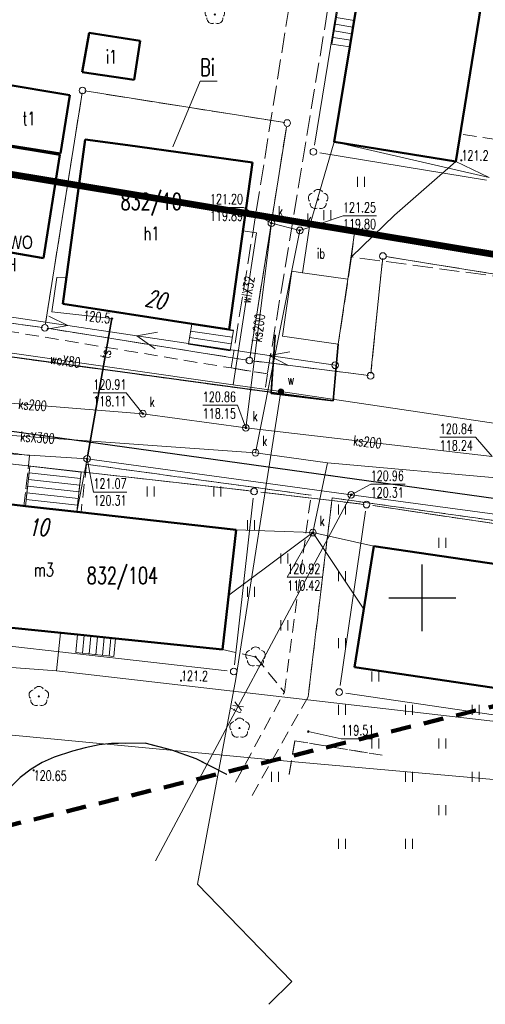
# Model space of a CAD drawing. Header units: metres. Extents: x 6594798 to 6595476, y 5882248 to 5882752.
# Tile 6 of 19: x 6595170 to 6595205, y 5882470 to 5882543. Entities that reach past the tile are written whole.
import ezdxf
from ezdxf import colors
from ezdxf.entities.mleader import LeaderData, LeaderLine
from ezdxf.enums import TextEntityAlignment as Align
from ezdxf.math import Vec2, Vec3

# ---------------------------------------------------------------- set-up
doc = ezdxf.new("R2010")
doc.units = ezdxf.units.M
doc.header["$MEASUREMENT"] = 0
for name, pattern in [('1', [0]), ('1_14', [1, -1]), ('1_OTDI', [0]), ('1_OTKC', [1.5, 1, -0.5]), ('1_OTKJ', [2, 1.5, -0.5]), ('1_OTKK', [0]), ('1_OTZI', [1.5, 1, -0.5]), ('1_OTZT', [1.5, 1, -0.5]), ('2_1', [0]), ('2_EGBI17', [0]), ('2_EGBS', [0]), ('2_EGBSG', [0]), ('2_EGBU_A', [0]), ('3_SUCP', [0]), ('3_SUEP_A', [0]), ('3_SUKP', [0]), ('3_SULO', [0]), ('3_SUTP_A', [0]), ('3_SUWP', [0]), ('4', [2.5, 1.5, -1]), ('BUR', [3, 2, -1]), ('GDE', [0]), ('GUK', [2, 1.5, -0.5])]:
    doc.linetypes.add(name, pattern=pattern)
doc.layers.get('0').update_dxf_attribs({"color": 250, "linetype": 'CONTINUOUS', "lineweight": 100})
doc.layers.add('00 opis', color=7, linetype='CONTINUOUS')
for name, color, linetype, lineweight in [('BLOKADA_L_0', 7, '4', 100), ('Dzialki', 7, 'GDE', 18), ('EADTD_T_0_a', 7, 'CONTINUOUS', 18), ('EGBB_E_T_0', 7, 'CONTINUOUS', 20), ('EGBB_L_0', 7, '2_EGBU_A', 50), ('EGBE_L_3', 7, '2_EGBS', 18), ('EGBE_L_8', 7, '2_1', 18), ('Kontury', 90, 'GUK', 18), ('Numery_dzialek', 7, 'CONTINUOUS', 13), ('Numery_konturow', 90, 'CONTINUOUS', 13), ('OTD_E_T_7', 7, 'CONTINUOUS', 0), ('OTD_L_14', 7, '1_OTDI', 18), ('OTK_L_0', 7, '1_OTKJ', 18), ('OTK_L_1', 7, '1_OTKK', 25), ('OTK_L_2', 7, '1_OTKC', 18), ('OTO_L_0', 7, 'CONTINUOUS', 35), ('OTR_T_0', 7, 'CONTINUOUS', 18), ('OTR_T_1', 7, 'CONTINUOUS', 18), ('OTZ_L_3', 7, '1_OTZT', 18), ('OTZ_T_0', 3, 'CONTINUOUS', 18), ('Podzial_sekcyjny_krzyze', 7, '1', 0), ('Punkty', 7, 'CONTINUOUS', 18), ('SUCP_L_0', 200, '3_SUCP', 18), ('SUCR_T_0', 200, 'CONTINUOUS', 18), ('SUEP_L_0', 1, '3_SUEP_A', 18), ('SUK_E_T_4', 34, 'CONTINUOUS', 0), ('SUK_T_3', 34, 'CONTINUOUS', 18), ('SUKP_E_T_0', 34, 'CONTINUOUS', 0), ('SUKP_L_0', 34, '3_SUKP', 18), ('SUKR_T_0', 34, 'CONTINUOUS', 18), ('SUL_L_1', 7, '3_SULO', 35), ('SUP_T_0', 7, 'CONTINUOUS', 18), ('SUP_T_2', 7, 'CONTINUOUS', 18), ('SUTP_E_T_0', 30, 'CONTINUOUS', 0), ('SUTP_L_0', 30, '3_SUTP_A', 18), ('SUTR_T_0', 30, 'CONTINUOUS', 18), ('SUW_E_T_2', 5, 'CONTINUOUS', 0), ('SUW_T_5', 5, 'CONTINUOUS', 18), ('SUWP_E_T_0', 5, 'CONTINUOUS', 0), ('SUWP_L_0', 5, '3_SUWP', 18), ('UZBOA_L_0', 7, '1', 25)]:
    doc.layers.add(name, color=color, linetype=linetype, lineweight=lineweight)
doc.styles.get("Standard").update_dxf_attribs({"font": 'Simplex.SHX', "width": 0.75})
doc.styles.add('styl1', font='arial.ttf', dxfattribs={"width": 0.75, "height": 1.5})

# ---------------------------------------------------------------- blocks, each defined once
blk = doc.blocks.new('GRT')
at = {"linetype": 'Continuous'}
blk.add_circle((0, 0), 0.25, dxfattribs=at)
blk = doc.blocks.new('2_OTRN')
at = {"linetype": 'Continuous'}
blk.add_circle((0, 0), 0.045, dxfattribs=at)
blk = doc.blocks.new('2_OTRS')
at = {"linetype": 'Continuous'}
blk.add_circle((0, 0), 0.045, dxfattribs=at)
blk = doc.blocks.new('2_OTZT')
at = {"linetype": 'Continuous'}
for p, q in [((-0.2625, -0.375), (-0.2625, 0.375)), ((0.2625, -0.375), (0.2625, 0.375))]:
    blk.add_line(p, q, dxfattribs=at)
blk = doc.blocks.new('2_OTZL')
at = {"linetype": 'Continuous'}
blk.add_circle((0, 0), 0.045, dxfattribs=at)
for centre, start, end in [((0, 0.375), 30.14012, 149.85988), ((-0.357, 0.116), 102.14447, 221.86002), ((0.357, 0.116), 318.13998, 77.85553), ((-0.22, -0.303), 174.14818, 293.85423), ((0.22, -0.303), 246.14577, 5.85182)]:
    blk.add_arc(centre, 0.375, start, end, dxfattribs=at)
blk = doc.blocks.new('4_SUPS')
at = {"linetype": 'Continuous'}
blk.add_circle((0, 0), 0.0625, dxfattribs=at)
blk = doc.blocks.new('4_SUKS')
at = {"linetype": 'Continuous'}
blk.add_circle((0, 0), 0.25, dxfattribs=at)
blk = doc.blocks.new('4_SUPP')
at = {"linetype": 'Continuous'}
blk.add_circle((0, 0), 0.25, dxfattribs=at)
blk = doc.blocks.new('4_SUPK')
at = {"linetype": 'Continuous'}
blk.add_circle((0, 0), 0.25, dxfattribs=at)
blk = doc.blocks.new('4_SUWW')
at = {"linetype": 'Continuous'}
for radius in [0.2, 0.175, 0.15, 0.125, 0.1, 0.075, 0.05, 0.025, 0.00715]:
    blk.add_circle((0, 0), radius, dxfattribs=at)

msp = doc.modelspace()

# ---------------------------------------------------------------- linework, layer by layer
at = {"layer": '00 opis', "color": 251, "linetype": 'BUR', "true_color": 0x636466, "const_width": 0.5}
msp.add_lwpolyline([(6595096.207, 5882538.999), (6595102.866, 5882579.782), (6595127.817, 5882575.836), (6595134.727, 5882624.347), (6595171.577, 5882618.1), (6595164.463, 5882579.221), (6595215.846, 5882571.072), (6595208.593, 5882525.147), (6595159.155, 5882533.357), (6595154.023, 5882501.095), (6595115.2, 5882506.657), (6595120.004, 5882533.77), (6595096.207, 5882538.999)], dxfattribs=at)
at = {"layer": 'BLOKADA_L_0', "linetype": '4'}
msp.add_line((6595213.7, 5882493.96), (6595161.36, 5882481.06), dxfattribs=at)
at = {"layer": 'Dzialki'}
for p, q in [((6595196.57, 5882562.276), (6595191.94, 5882533.844)), ((6595189.406, 5882535.588), (6595175.104, 5882537.862)), ((6595174.532, 5882537.446), (6595171.868, 5882520.684)), ((6595187.158, 5882518.244), (6595189.822, 5882535.016)), ((6595192.353, 5882533.27), (6595204.807, 5882531.24)), ((6595171.295, 5882520.259), (6595129.505, 5882526.071)), ((6595197.009, 5882525.063), (6595196.191, 5882517.107)), ((6595208.336, 5882523.74), (6595197.554, 5882525.48)), ((6595172.284, 5882520.111), (6595186.586, 5882517.829)), ((6595195.644, 5882516.672), (6595187.576, 5882517.688)), ((6595186.933, 5882508.016), (6595157.337, 5882511.344)), ((6595185.966, 5882494.987), (6595187.374, 5882507.463)), ((6595187.927, 5882507.901), (6595195.333, 5882507.029)), ((6595233.075, 5882501.443), (6595196.325, 5882506.897)), ((6595195.758, 5882506.475), (6595193.862, 5882493.445)), ((6595155.827, 5882497.904), (6595185.413, 5882494.546)), ((6595194.285, 5882492.877), (6595220.865, 5882488.953))]:
    msp.add_line(p, q, dxfattribs=at)
at = {"layer": 'EGBB_L_0', "linetype": '2_EGBU_A'}
for p, q in [((6595194.578, 5882541.201), (6595195.211, 5882545.052)), ((6595202.499, 5882532.629), (6595204.381, 5882544.194)), ((6595175.1, 5882542.262), (6595174.578, 5882539.309)), ((6595178.911, 5882541.653), (6595175.1, 5882542.262)), ((6595178.481, 5882538.735), (6595178.911, 5882541.653)), ((6595193.418, 5882534.096), (6595194.578, 5882541.201)), ((6595174.578, 5882539.309), (6595178.481, 5882538.735)), ((6595168.28, 5882538.49), (6595173.65, 5882537.59)), ((6595173.65, 5882537.59), (6595172.97, 5882533.22)), ((6595167.444, 5882534.028), (6595172.92, 5882533.125)), ((6595172.97, 5882533.22), (6595167.54, 5882534.1)), ((6595173.137, 5882521.997), (6595174.818, 5882534.285)), ((6595177.993, 5882533.844), (6595174.818, 5882534.285)), ((6595202.499, 5882532.629), (6595193.418, 5882534.096)), ((6595187.306, 5882532.551), (6595177.993, 5882533.844)), ((6595172.92, 5882533.125), (6595171.684, 5882525.398)), ((6595185.571, 5882520.063), (6595187.306, 5882532.551)), ((6595171.684, 5882525.398), (6595166.176, 5882526.344)), ((6595182.767, 5882520.502), (6595173.137, 5882521.997)), ((6595185.571, 5882520.063), (6595182.767, 5882520.502)), ((6595170.345, 5882506.864), (6595158.382, 5882508.211)), ((6595174.18, 5882506.43), (6595170.345, 5882506.864)), ((6595186.103, 5882505.084), (6595174.18, 5882506.43)), ((6595185.068, 5882496.127), (6595186.103, 5882505.084)), ((6595194.941, 5882494.819), (6595196.377, 5882503.86)), ((6595208.214, 5882502.105), (6595196.377, 5882503.86)), ((6595174.241, 5882497.246), (6595157.334, 5882498.994)), ((6595177.078, 5882496.953), (6595174.241, 5882497.246)), ((6595185.068, 5882496.127), (6595177.078, 5882496.953)), ((6595222.557, 5882490.713), (6595194.941, 5882494.819))]:
    msp.add_line(p, q, dxfattribs=at)
at = {"layer": 'EGBE_L_3', "linetype": '2_EGBS'}
for p, q in [((6595194.578, 5882541.201), (6595195.211, 5882545.052)), ((6595193.492, 5882542.9), (6595194.821, 5882542.683)), ((6595193.572, 5882543.393), (6595194.903, 5882543.176)), ((6595193.411, 5882542.406), (6595194.74, 5882542.189)), ((6595193.25, 5882541.419), (6595194.578, 5882541.203)), ((6595193.25, 5882541.419), (6595194.578, 5882541.201)), ((6595193.331, 5882541.913), (6595194.659, 5882541.696)), ((6595182.685, 5882519.954), (6595185.801, 5882519.485)), ((6595182.759, 5882520.449), (6595185.875, 5882519.979)), ((6595185.571, 5882520.063), (6595182.767, 5882520.502)), ((6595185.881, 5882520.019), (6595185.571, 5882520.063)), ((6595185.649, 5882518.482), (6595185.881, 5882520.019)), ((6595182.61, 5882519.46), (6595185.726, 5882518.99)), ((6595182.536, 5882518.965), (6595185.652, 5882518.496)), ((6595182.536, 5882518.965), (6595185.649, 5882518.482)), ((6595170.677, 5882509.839), (6595174.511, 5882509.406)), ((6595170.622, 5882509.348), (6595174.457, 5882508.921)), ((6595174.511, 5882509.406), (6595174.18, 5882506.43)), ((6595170.511, 5882508.354), (6595174.347, 5882507.927)), ((6595170.567, 5882508.851), (6595174.402, 5882508.424)), ((6595170.456, 5882507.857), (6595174.291, 5882507.43)), ((6595170.345, 5882506.864), (6595174.18, 5882506.436)), ((6595174.18, 5882506.43), (6595170.345, 5882506.864)), ((6595170.401, 5882507.36), (6595174.236, 5882506.933)), ((6595174.241, 5882497.246), (6595174.103, 5882495.9)), ((6595174.739, 5882497.195), (6595174.6, 5882495.849)), ((6595175.236, 5882497.143), (6595175.097, 5882495.798)), ((6595175.733, 5882497.092), (6595175.594, 5882495.747)), ((6595176.231, 5882497.04), (6595176.092, 5882495.696)), ((6595176.728, 5882496.989), (6595176.589, 5882495.646)), ((6595176.939, 5882495.61), (6595177.078, 5882496.953)), ((6595174.103, 5882495.9), (6595176.939, 5882495.61))]:
    msp.add_line(p, q, dxfattribs=at)
at = {"layer": 'EGBE_L_3', "linetype": '2_EGBSG'}
for p, q in [((6595193.677, 5882544.034), (6595193.25, 5882541.419)), ((6595182.767, 5882520.502), (6595182.536, 5882518.965)), ((6595170.345, 5882506.864), (6595170.677, 5882509.839)), ((6595177.078, 5882496.953), (6595174.241, 5882497.246))]:
    msp.add_line(p, q, dxfattribs=at)
at = {"layer": 'EGBE_L_3', "linetype": '2_EGBS'}
msp.add_point((6595174.241, 5882497.246), dxfattribs=at)
at = {"layer": 'EGBE_L_8', "linetype": '2_EGBI17'}
for p, q in [((6595189.555, 5882519.577), (6595190.263, 5882524.428)), ((6595190.263, 5882524.428), (6595191.051, 5882524.315)), ((6595191.051, 5882524.315), (6595194.425, 5882523.83)), ((6595194.425, 5882523.83), (6595193.718, 5882518.979)), ((6595193.718, 5882518.979), (6595189.555, 5882519.577))]:
    msp.add_line(p, q, dxfattribs=at)
at = {"layer": 'Kontury'}
for p, q in [((6595174.583, 5882537.772), (6595171.817, 5882520.358)), ((6595189.732, 5882535.537), (6595174.778, 5882537.913)), ((6595187.107, 5882517.918), (6595189.873, 5882535.342)), ((6595171.622, 5882520.213), (6595129.178, 5882526.117)), ((6595197.043, 5882525.391), (6595196.157, 5882516.779)), ((6595208.662, 5882523.687), (6595197.228, 5882525.533)), ((6595171.958, 5882520.163), (6595186.912, 5882517.777)), ((6595195.971, 5882516.631), (6595187.249, 5882517.729)), ((6595187.261, 5882507.979), (6595157.009, 5882511.381)), ((6595195.661, 5882506.99), (6595187.599, 5882507.94)), ((6595233.402, 5882501.395), (6595195.998, 5882506.945))]:
    msp.add_line(p, q, dxfattribs=at)
at = {"layer": 'Numery_konturow', "linetype": 'Continuous'}
for p, q in [((6595181.36, 5882533.72), (6595183.4, 5882538.633)), ((6595183.4, 5882538.633), (6595184.667, 5882538.633))]:
    msp.add_line(p, q, dxfattribs=at)
at = {"layer": 'OTD_L_14', "linetype": '1_OTDI'}
for p, q in [((6595191.051, 5882524.315), (6595191.56, 5882527.781)), ((6595191.56, 5882527.781), (6595194.924, 5882527.294)), ((6595194.924, 5882527.294), (6595194.425, 5882523.83)), ((6595194.425, 5882523.83), (6595191.051, 5882524.315))]:
    msp.add_line(p, q, dxfattribs=at)
at = {"layer": 'OTK_L_0', "linetype": '1_OTKJ'}
for p, q in [((6595192.58, 5882560.021), (6595185.714, 5882517.19)), ((6595195.209, 5882557.774), (6595188.431, 5882516.741)), ((6595194.699, 5882525.497), (6595193.718, 5882518.979)), ((6595210.691, 5882523.343), (6595194.699, 5882525.497)), ((6595193.718, 5882518.979), (6595193.338, 5882514.734)), ((6595193.338, 5882514.734), (6595167.603, 5882518.233)), ((6595185.714, 5882517.19), (6595188.431, 5882516.741)), ((6595153.052, 5882514.716), (6595224.564, 5882504.767)), ((6595175.847, 5882489.004), (6595174.804, 5882488.779)), ((6595176.778, 5882489.101), (6595175.847, 5882489.004)), ((6595179.289, 5882489.126), (6595176.778, 5882489.101)), ((6595181.272, 5882488.609), (6595179.289, 5882489.126)), ((6595173.85, 5882488.522), (6595172.483, 5882488.071)), ((6595174.804, 5882488.779), (6595173.85, 5882488.522)), ((6595183.103, 5882487.953), (6595181.272, 5882488.609)), ((6595171.598, 5882487.693), (6595170.771, 5882487.185)), ((6595172.483, 5882488.071), (6595171.598, 5882487.693)), ((6595185.387, 5882486.781), (6595183.103, 5882487.953)), ((6595170.771, 5882487.185), (6595169.942, 5882486.566)), ((6595169.942, 5882486.566), (6595169.252, 5882485.856))]:
    msp.add_line(p, q, dxfattribs=at)
at = {"layer": 'OTK_L_1', "linetype": '1_OTKK'}
for p, q in [((6595188.717, 5882515.379), (6595188.996, 5882519.665)), ((6595193.338, 5882514.734), (6595167.603, 5882518.233)), ((6595153.052, 5882514.716), (6595224.564, 5882504.767)), ((6595175.847, 5882489.004), (6595174.804, 5882488.779)), ((6595176.778, 5882489.101), (6595175.847, 5882489.004)), ((6595179.289, 5882489.126), (6595176.778, 5882489.101)), ((6595181.272, 5882488.609), (6595179.289, 5882489.126)), ((6595173.85, 5882488.522), (6595172.483, 5882488.071)), ((6595174.804, 5882488.779), (6595173.85, 5882488.522)), ((6595183.103, 5882487.953), (6595181.272, 5882488.609)), ((6595171.598, 5882487.693), (6595170.771, 5882487.185)), ((6595172.483, 5882488.071), (6595171.598, 5882487.693)), ((6595185.387, 5882486.781), (6595183.103, 5882487.953)), ((6595170.771, 5882487.185), (6595169.942, 5882486.566)), ((6595169.942, 5882486.566), (6595169.252, 5882485.856))]:
    msp.add_line(p, q, dxfattribs=at)
at = {"layer": 'OTK_L_2', "linetype": '1_OTKC'}
for p, q in [((6595202.838, 5882534.694), (6595204.381, 5882544.194)), ((6595205.522, 5882534.267), (6595202.838, 5882534.694)), ((6595167.391, 5882520.217), (6595185.714, 5882517.19)), ((6595188.247, 5882515.426), (6595167.603, 5882518.233)), ((6595188.431, 5882516.741), (6595185.714, 5882517.19)), ((6595188.431, 5882516.741), (6595188.247, 5882515.426)), ((6595153.052, 5882514.716), (6595224.564, 5882504.767)), ((6595152.439, 5882513.084), (6595170.658, 5882510.64)), ((6595170.658, 5882510.64), (6595170.235, 5882506.875)), ((6595170.677, 5882509.839), (6595170.345, 5882506.864)), ((6595174.511, 5882509.406), (6595170.677, 5882509.839)), ((6595174.909, 5882509.99), (6595174.499, 5882506.396)), ((6595174.909, 5882509.99), (6595191.693, 5882507.674)), ((6595174.18, 5882506.43), (6595174.511, 5882509.406)), ((6595189.694, 5882492.942), (6595191.693, 5882507.674)), ((6595191.469, 5882492.597), (6595193.262, 5882507.473)), ((6595193.262, 5882507.473), (6595208.19, 5882505.386)), ((6595170.345, 5882506.864), (6595170.235, 5882506.875)), ((6595174.499, 5882506.396), (6595174.18, 5882506.43)), ((6595186.039, 5882486.207), (6595189.694, 5882492.942)), ((6595191.469, 5882492.597), (6595187.245, 5882485.145)), ((6595190.473, 5882489.31), (6595190.048, 5882486.796)), ((6595197.009, 5882488.219), (6595190.473, 5882489.31))]:
    msp.add_line(p, q, dxfattribs=at)
at = {"layer": 'OTO_L_0'}
for p, q in [((6595188.705, 5882515.269), (6595188.996, 5882519.655)), ((6595193.718, 5882518.979), (6595193.338, 5882514.734)), ((6595193.338, 5882514.734), (6595188.705, 5882515.269))]:
    msp.add_line(p, q, dxfattribs=at)
at = {"layer": 'OTZ_L_3', "linetype": '1_14'}
for p, q in [((6595191.56, 5882527.781), (6595193.418, 5882534.096)), ((6595202.499, 5882532.629), (6595197.913, 5882528.622)), ((6595197.913, 5882528.622), (6595194.699, 5882525.497))]:
    msp.add_line(p, q, dxfattribs=at)
at = {"layer": 'OTZ_L_3', "linetype": '1_OTZI'}
for p, q in [((6595193.418, 5882534.096), (6595202.499, 5882532.629)), ((6595194.924, 5882527.294), (6595191.56, 5882527.781)), ((6595194.699, 5882525.497), (6595194.924, 5882527.294)), ((6595170.658, 5882510.64), (6595152.439, 5882513.084)), ((6595170.235, 5882506.875), (6595170.658, 5882510.64)), ((6595174.909, 5882509.99), (6595174.499, 5882506.396)), ((6595191.693, 5882507.674), (6595174.909, 5882509.99)), ((6595158.382, 5882508.211), (6595170.235, 5882506.875)), ((6595189.694, 5882492.942), (6595191.693, 5882507.674)), ((6595193.262, 5882507.473), (6595191.469, 5882492.597)), ((6595208.19, 5882505.386), (6595193.262, 5882507.473)), ((6595174.499, 5882506.396), (6595186.103, 5882505.084)), ((6595186.103, 5882505.084), (6595185.068, 5882496.127)), ((6595194.941, 5882494.819), (6595196.377, 5882503.86)), ((6595196.377, 5882503.86), (6595207.715, 5882502.182)), ((6595185.068, 5882496.127), (6595187.54, 5882495.582)), ((6595187.54, 5882495.582), (6595189.694, 5882492.942)), ((6595222.557, 5882490.713), (6595194.941, 5882494.819)), ((6595191.469, 5882492.597), (6595187.245, 5882485.145)), ((6595190.048, 5882486.796), (6595190.473, 5882489.31)), ((6595190.473, 5882489.31), (6595197.009, 5882488.219))]:
    msp.add_line(p, q, dxfattribs=at)
at = {"layer": 'Podzial_sekcyjny_krzyze'}
for p, q in [((6595200, 5882497.5), (6595200, 5882502.5)), ((6595197.5, 5882500), (6595202.5, 5882500))]:
    msp.add_line(p, q, dxfattribs=at)
at = {"layer": 'SUCP_L_0', "linetype": '3_SUCP'}
for p, q in [((6595188.513, 5882487.912), (6595130.562, 5882493.402)), ((6595205.594, 5882486.374), (6595188.513, 5882487.912))]:
    msp.add_line(p, q, dxfattribs=at)
at = {"layer": 'SUCR_T_0', "linetype": 'Continuous', "lineweight": 0}
for p, q in [((6595191.483, 5882489.996), (6595193.939, 5882489.462)), ((6595193.939, 5882489.462), (6595196.274, 5882489.462))]:
    msp.add_line(p, q, dxfattribs=at)
at = {"layer": 'SUEP_L_0', "linetype": '3_SUEP_A'}
for p, q in [((6595173.51, 5882520.357), (6595163.618, 5882521.825)), ((6595173.51, 5882520.357), (6595172.1, 5882521.072)), ((6595171.953, 5882520.083), (6595173.51, 5882520.357)), ((6595178.658, 5882519.594), (6595173.51, 5882520.357)), ((6595178.658, 5882519.594), (6595180.215, 5882519.868)), ((6595188.55, 5882518.126), (6595178.658, 5882519.594)), ((6595180.031, 5882518.632), (6595178.658, 5882519.594)), ((6595188.55, 5882518.126), (6595190.107, 5882518.4)), ((6595193.495, 5882517.392), (6595188.55, 5882518.126)), ((6595189.96, 5882517.411), (6595188.55, 5882518.126))]:
    msp.add_line(p, q, dxfattribs=at)
at = {"layer": 'SUKP_L_0', "linetype": '3_SUKP'}
for p, q in [((6595193.418, 5882534.096), (6595204.993, 5882531.444)), ((6595204.993, 5882531.444), (6595202.499, 5882532.629)), ((6595188.723, 5882528.03), (6595186.819, 5882512.715)), ((6595188.723, 5882528.03), (6595190.846, 5882527.481)), ((6595190.846, 5882527.481), (6595187.533, 5882510.854)), ((6595179.123, 5882513.772), (6595165.126, 5882514.877)), ((6595186.819, 5882512.715), (6595179.123, 5882513.772)), ((6595186.819, 5882512.715), (6595205.212, 5882510.578)), ((6595187.533, 5882510.854), (6595163.543, 5882512.539)), ((6595187.533, 5882510.854), (6595192.924, 5882510.099)), ((6595192.924, 5882510.099), (6595191.821, 5882504.874)), ((6595192.924, 5882510.099), (6595212.772, 5882508.332)), ((6595191.821, 5882504.874), (6595185.537, 5882500.193)), ((6595191.821, 5882504.874), (6595186.103, 5882505.084)), ((6595191.821, 5882504.874), (6595196.377, 5882503.86)), ((6595191.821, 5882504.874), (6595195.631, 5882499.161))]:
    msp.add_line(p, q, dxfattribs=at)
at = {"layer": 'SUKR_T_0', "linetype": 'Continuous', "lineweight": 0}
for p, q in [((6595184.132, 5882529.2), (6595186.629, 5882529.2)), ((6595188.723, 5882528.03), (6595186.629, 5882529.2)), ((6595190.846, 5882527.481), (6595194.077, 5882528.576)), ((6595194.077, 5882528.576), (6595196.575, 5882528.576)), ((6595175.414, 5882515.33), (6595177.884, 5882515.33)), ((6595179.123, 5882513.772), (6595177.884, 5882515.33)), ((6595183.597, 5882514.404), (6595186.203, 5882514.404)), ((6595186.819, 5882512.715), (6595186.203, 5882514.404)), ((6595201.308, 5882512.015), (6595203.968, 5882512.015)), ((6595205.212, 5882510.578), (6595203.968, 5882512.015)), ((6595191.821, 5882504.874), (6595189.91, 5882501.55)), ((6595189.91, 5882501.55), (6595192.516, 5882501.55))]:
    msp.add_line(p, q, dxfattribs=at)
at = {"layer": 'SUL_L_1', "linetype": '3_SULO'}
msp.add_line((6595175, 5882510.69), (6595176.801, 5882520.88), dxfattribs=at)
at = {"layer": 'SUTP_L_0', "linetype": '3_SUTP_A'}
for p, q in [((6595172.326, 5882521.387), (6595172.697, 5882523.949)), ((6595172.697, 5882523.949), (6595173.408, 5882523.978)), ((6595176.801, 5882520.88), (6595172.326, 5882521.387)), ((6595175, 5882510.69), (6595176.801, 5882520.88)), ((6595174.95, 5882510.391), (6595136.473, 5882512.787)), ((6595174.179, 5882506.429), (6595174.95, 5882510.391)), ((6595174.95, 5882510.391), (6595175, 5882510.69)), ((6595194.68, 5882507.704), (6595174.95, 5882510.391)), ((6595180.067, 5882480.334), (6595194.68, 5882507.704)), ((6595212.869, 5882505.24), (6595194.68, 5882507.704))]:
    msp.add_line(p, q, dxfattribs=at)
at = {"layer": 'SUTR_T_0', "linetype": 'Continuous', "lineweight": 0}
for p, q in [((6595174.95, 5882510.391), (6595175.427, 5882507.913)), ((6595194.68, 5882507.704), (6595196.148, 5882508.504)), ((6595196.148, 5882508.504), (6595198.726, 5882508.504)), ((6595175.427, 5882507.913), (6595177.924, 5882507.913))]:
    msp.add_line(p, q, dxfattribs=at)
at = {"layer": 'SUWP_L_0', "linetype": '3_SUWP'}
for p, q in [((6595187.603, 5882527.306), (6595185.874, 5882515.928)), ((6595186.597, 5882527.45), (6595187.603, 5882527.306)), ((6595114.866, 5882526.1), (6595185.874, 5882515.928)), ((6595185.874, 5882515.928), (6595189.437, 5882515.419)), ((6595189.437, 5882515.419), (6595186.067, 5882493.932)), ((6595215.307, 5882511.567), (6595189.437, 5882515.419)), ((6595172.674, 5882494.529), (6595172.963, 5882497.378)), ((6595172.674, 5882494.529), (6595148.736, 5882496.393)), ((6595210.338, 5882490.173), (6595172.674, 5882494.529)), ((6595186.067, 5882493.932), (6595183.212, 5882478.57)), ((6595183.212, 5882478.57), (6595190.242, 5882471.291)), ((6595190.242, 5882471.291), (6595188.54, 5882469.597))]:
    msp.add_line(p, q, dxfattribs=at)
at = {"layer": 'UZBOA_L_0', "linetype": '1'}
for p, q in [((6595200, 5882497.5), (6595200, 5882502.5)), ((6595197.5, 5882500), (6595202.5, 5882500))]:
    msp.add_line(p, q, dxfattribs=at)

# ---------------------------------------------------------------- block references
at = {"layer": 'OTR_T_0', "rotation": 358.9219637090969}
msp.add_blockref('2_OTRS', (6595170.964, 5882487.095), dxfattribs=at)
at = {"layer": 'OTR_T_1', "rotation": 359.2009635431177}
for p in [(6595202.921, 5882532.723), (6595181.965, 5882493.8)]:
    msp.add_blockref('2_OTRN', p, dxfattribs=at)
at = {"layer": 'OTZ_L_3'}
for p in [(6595195.413, 5882531.122), (6595192.913, 5882528.622), (6595179.694, 5882507.942), (6595184.694, 5882507.942), (6595194, 5882506.61), (6595187.194, 5882505.442), (6595201.5, 5882504.11), (6595189.694, 5882502.942), (6595194, 5882501.61), (6595187.194, 5882500.442), (6595189.694, 5882497.942), (6595194, 5882496.61), (6595196.5, 5882494.11), (6595194, 5882491.61), (6595199, 5882491.61), (6595204, 5882491.61), (6595196.5, 5882489.11), (6595201.5, 5882489.11), (6595189, 5882486.61), (6595199, 5882486.61), (6595204, 5882486.61), (6595201.5, 5882484.11), (6595194, 5882481.61), (6595199, 5882481.61)]:
    msp.add_blockref('2_OTZT', p, dxfattribs=at)
at = {"layer": 'OTZ_T_0'}
for p in [(6595184.5, 5882543.631), (6595192.218, 5882529.792), (6595187.54, 5882495.582), (6595171.347, 5882492.628), (6595186.346, 5882490.258)]:
    msp.add_blockref('2_OTZL', p, dxfattribs=at)
at = {"layer": 'Punkty'}
for p in [(6595174.61, 5882537.94), (6595189.9, 5882535.51), (6595191.86, 5882533.35), (6595197.06, 5882525.56), (6595171.79, 5882520.19), (6595187.08, 5882517.75), (6595196.14, 5882516.61), (6595187.43, 5882507.96), (6595195.83, 5882506.97), (6595185.91, 5882494.49), (6595193.79, 5882492.95)]:
    msp.add_blockref('GRT', p, dxfattribs=at)
at = {"layer": 'SUCR_T_0', "rotation": 359.2009629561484}
msp.add_blockref('4_SUPS', (6595191.483, 5882489.996), dxfattribs=at)
at = {"layer": 'SUK_T_3'}
for p in [(6595188.723, 5882528.03), (6595190.846, 5882527.481), (6595179.123, 5882513.772), (6595186.819, 5882512.715), (6595187.533, 5882510.854), (6595191.821, 5882504.874)]:
    msp.add_blockref('4_SUKS', p, dxfattribs=at)
at = {"layer": 'SUKR_T_0'}
for p, rotation in [((6595188.723, 5882528.03), 359.2009641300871), ((6595190.846, 5882527.481), 359.2009637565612), ((6595179.123, 5882513.772), 359.2009641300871), ((6595186.819, 5882512.715), 359.2009638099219), ((6595191.821, 5882504.874), 359.2009633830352)]:
    msp.add_blockref('4_SUPS', p, dxfattribs=dict(at, rotation=rotation))
at = {"layer": 'SUP_T_0'}
for p in [(6595174.95, 5882510.391), (6595194.68, 5882507.704)]:
    msp.add_blockref('4_SUPK', p, dxfattribs=at)
at = {"layer": 'SUP_T_2'}
msp.add_blockref('4_SUPP', (6595193.495, 5882517.392), dxfattribs=at)
at = {"layer": 'SUTR_T_0'}
msp.add_blockref('4_SUPS', (6595176.801, 5882520.88), dxfattribs=at)
for p, rotation in [((6595174.95, 5882510.391), 359.2009640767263), ((6595194.68, 5882507.704), 359.2009632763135)]:
    msp.add_blockref('4_SUPS', p, dxfattribs=dict(at, rotation=rotation))
at = {"layer": 'SUW_T_5'}
msp.add_blockref('4_SUWW', (6595189.437, 5882515.419), dxfattribs=at)

# ---------------------------------------------------------------- texts
at = {"layer": 'EADTD_T_0_a', "oblique": 15, "width": 0.7}
msp.add_text('20', height=1.26, rotation=349.27114, dxfattribs=at).set_placement((6595179.96, 5882521.695), align=Align.CENTER)
msp.add_text('10', height=1.26, rotation=0.55097, dxfattribs=at).set_placement((6595170.544, 5882504.63))
at = {"layer": 'EGBB_E_T_0', "width": 0.7}
for s, p in [('i1', (6595176.767, 5882540.49)), ('t1', (6595170.61, 5882535.85)), ('h1', (6595179.765, 5882527.255)), ('m3', (6595171.722, 5882502.104))]:
    msp.add_text(s, height=1, dxfattribs=at).set_placement(p, align=Align.MIDDLE)
at = {"layer": 'Numery_dzialek', "width": 0.7}
msp.add_text('832/10', height=1.25, dxfattribs=at).set_placement((6595179.74, 5882529.55), align=Align.MIDDLE)
msp.add_text('832/104', height=1.25, dxfattribs=at).set_placement((6595174.93, 5882502.29), align=Align.TOP_LEFT)
at = {"layer": 'Numery_konturow', "width": 0.7}
msp.add_text('Bi', height=1.25, dxfattribs=at).set_placement((6595183.4, 5882539.05))
at = {"layer": 'OTD_E_T_7', "lineweight": 9, "width": 0.7}
msp.add_text('ib', height=0.75, dxfattribs=at).set_placement((6595192.136, 5882525.755), align=Align.MIDDLE_LEFT)
at = {"layer": 'OTR_T_0', "lineweight": 9, "width": 0.7}
msp.add_text('120.65', height=0.75, rotation=358.92196, dxfattribs=at).set_placement((6595170.964, 5882487.095), align=Align.TOP_LEFT)
at = {"layer": 'OTR_T_1', "lineweight": 9, "width": 0.7}
for p in [(6595202.921, 5882532.723), (6595181.965, 5882493.8)]:
    msp.add_text('121.2', height=0.75, rotation=359.20096, dxfattribs=at).set_placement(p)
at = {"layer": 'SUCR_T_0', "lineweight": 9, "width": 0.7}
msp.add_text('119.51', height=0.75, dxfattribs=at).set_placement((6595193.939, 5882489.712))
at = {"layer": 'SUK_E_T_4', "lineweight": 9, "width": 0.7}
for p in [(6595189.223, 5882528.53), (6595191.346, 5882527.981), (6595179.623, 5882514.272), (6595187.319, 5882513.215), (6595188.033, 5882511.354), (6595192.321, 5882505.374)]:
    msp.add_text('k', height=0.75, dxfattribs=at).set_placement(p)
at = {"layer": 'SUKP_E_T_0', "lineweight": 9, "width": 0.7}
for s, rotation, p in [('ks200', 82.91395, (6595187.748, 5882520.183)), ('ks200', 355.48462, (6595170.879, 5882514.423)), ('ksX300', 356.06088, (6595171.247, 5882511.992)), ('ks200', 353.37336, (6595195.902, 5882511.659))]:
    msp.add_text(s, height=0.75, rotation=rotation, dxfattribs=at).set_placement(p, align=Align.MIDDLE)
at = {"layer": 'SUKR_T_0', "lineweight": 9, "width": 0.7}
for s, p in [('121.20', (6595184.132, 5882530.2)), ('121.25', (6595194.077, 5882529.576)), ('119.89', (6595184.132, 5882528.95)), ('119.80', (6595194.077, 5882528.326)), ('120.91', (6595175.414, 5882516.33)), ('118.11', (6595175.414, 5882515.08)), ('120.86', (6595183.597, 5882515.404)), ('118.15', (6595183.597, 5882514.154)), ('120.84', (6595201.308, 5882513.015)), ('118.24', (6595201.308, 5882511.765)), ('120.92', (6595189.91, 5882502.55)), ('110.42', (6595189.91, 5882501.3))]:
    msp.add_text(s, height=0.75, dxfattribs=at).set_placement(p, align=Align.TOP_LEFT)
at = {"layer": 'SUTP_E_T_0', "lineweight": 9, "width": 0.7}
for s, rotation, p in [('ts', 79.9788, (6595176.333, 5882518.235)), ('tX', 61.90076, (6595186.176, 5882491.776))]:
    msp.add_text(s, height=0.75, rotation=rotation, dxfattribs=at).set_placement(p, align=Align.MIDDLE)
at = {"layer": 'SUTR_T_0', "lineweight": 9, "width": 0.7}
msp.add_text('120.5', height=0.75, rotation=353.69782, dxfattribs=at).set_placement((6595176.688, 5882520.893), align=Align.MIDDLE_RIGHT)
for s, p in [('121.07', (6595175.427, 5882508.913)), ('120.96', (6595196.148, 5882509.504)), ('120.31', (6595196.148, 5882508.254)), ('120.31', (6595175.427, 5882507.663))]:
    msp.add_text(s, height=0.75, dxfattribs=at).set_placement(p, align=Align.TOP_LEFT)
at = {"layer": 'SUW_E_T_2', "lineweight": 9, "width": 0.7}
msp.add_text('w', height=0.75, dxfattribs=at).set_placement((6595189.937, 5882515.919))
at = {"layer": 'SUWP_E_T_0', "lineweight": 9, "width": 0.7}
for s, rotation, p in [('wlX32', 81.35943, (6595186.956, 5882523.048)), ('woX80', 351.85, (6595173.324, 5882517.726))]:
    msp.add_text(s, height=0.75, rotation=rotation, dxfattribs=at).set_placement(p, align=Align.MIDDLE)

# ---------------------------------------------------------------- leaders
at = {"layer": '00 opis', "linetype": 'Continuous'}
ml = msp.add_multileader_mtext('Standard', dxfattribs=at)
ml.set_content('\\A1;PRZEJŚCIE POD DROGĄ BEZWYKOPOWO \\P\\pxql;OTWARTYM W RURACH OCHRONNYCH \\P\\pq*;2xDN200 L= 13,0 M', color=256, style='styl1')
ml.set_leader_properties()
ml.build(insert=Vec2(0, 0))
ml.multileader.update_dxf_attribs({"text_right_attachment_type": 6, "dogleg_length": 0.36, "arrow_head_size": 0.18})
ctx = ml.context
ctx.base_point, ctx.char_height, ctx.arrow_head_size, ctx.landing_gap_size, ctx.plane_origin = Vec3(6595149.506, 5882526.489), 1, 0.18, 0.09, Vec3(6595150.2, 5882533.846)
ctx.right_attachment = 6
notes = []
notes.append((ctx, [(1, (1, 1, 0), (6595149.146, 5882526.489), (1, 0), 0.36, [(0, [(6595140.59, 5882519.404)], 0, [])])]))
ctx.mtext.insert, ctx.mtext.width, ctx.mtext.flow_direction = Vec3(6595149.596, 5882527.088), 21.72435, 5
for ctx, leaders in notes:
    for number, flags, end, landing, length, lines in leaders:
        leader = LeaderData()
        leader.index, (leader.has_last_leader_line, leader.has_dogleg_vector, leader.attachment_direction) = number, flags
        leader.last_leader_point, leader.dogleg_vector, leader.dogleg_length = Vec3(end), Vec3(landing), length
        for number, points, colour, breaks in lines:
            line = LeaderLine()
            line.index, line.vertices, line.color, line.breaks = number, Vec3.list(points), colors.encode_raw_color(colour), breaks
            leader.lines.append(line)
        ctx.leaders.append(leader)

doc.saveas('drawing.dxf')
